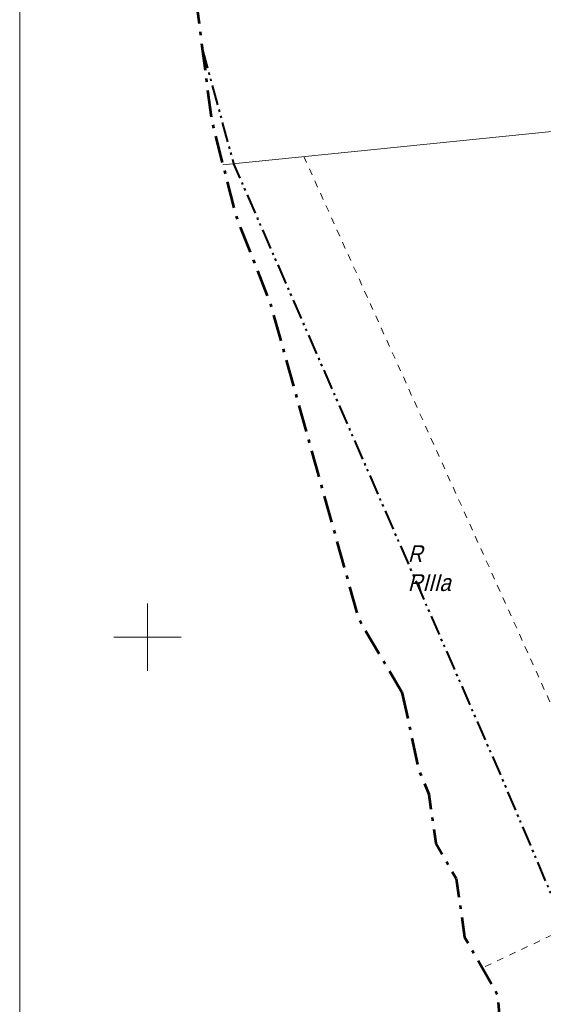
# Model space of a CAD drawing. Extents: x 7418340 to 7418643, y 5555323 to 5555529.
# Tile 2 of 16: x 7418340 to 7418379, y 5555373 to 5555446. Entities that reach past the tile are written whole.
import ezdxf
from ezdxf.enums import TextEntityAlignment as Align

# ---------------------------------------------------------------- set-up
doc = ezdxf.new("R2010")
doc.units = 0
doc.header["$MEASUREMENT"] = 0
for name, pattern in [('212-500', [3.5, 2, -0.625, 0.25, -0.625]), ('218-500', [1, 0.5, -0.5]), ('250-500', [2.85, 1.5, -0.35, 0.175, -0.3, 0.175, -0.35])]:
    doc.linetypes.add(name, pattern=pattern)
for name, color, linetype, lineweight in [('209-Opis konturu klasyfikacyjnego', 7, 'Continuous', 0), ('210-Oznaczenie użytku', 7, 'Continuous', 0), ('218-Granica użytku', 7, 'Continuous', 0), ('EDZPD_219', 7, 'Continuous', 0), ('EPAPA_212', 7, 'Continuous', 0), ('EPUPR_250', 7, 'Continuous', 0), ('Warstwa 60', 7, 'Continuous', 0)]:
    doc.layers.add(name, color=color, linetype=linetype, lineweight=lineweight)
doc.layers.add('Warstwa 1', color=7, linetype='Continuous', lineweight=0, plot=False)
doc.styles.add('Style-WORKING_1250 I 0.26180', font='WORKING_1250.shx', dxfattribs={"oblique": 15})

msp = doc.modelspace()

# ---------------------------------------------------------------- linework, layer by layer
at = {"layer": '218-Granica użytku', "color": 94, "linetype": '218-500', "lineweight": 13, "flags": 128}
for points in [[(7418361.63, 5555435.77), (7418386.41, 5555380.83)], [(7418386.41, 5555380.83), (7418374.9, 5555375.396)]]:
    msp.add_lwpolyline(points, dxfattribs=at)
at = {"layer": 'EDZPD_219', "color": 94, "linetype": 'Continuous', "lineweight": 13, "flags": 128}
msp.add_lwpolyline([(7418355.608, 5555435.156), (7418384.23, 5555438.05)], dxfattribs=at)
at = {"layer": 'EPAPA_212', "color": 7, "linetype": '212-500', "lineweight": 53, "flags": 128}
msp.add_lwpolyline([(7418368.93, 5555395.91), (7418370.17, 5555390.18), (7418370.93, 5555388.33), (7418371.44, 5555384.69), (7418372.96, 5555382.05), (7418373.59, 5555377.69), (7418376.04, 5555373.4), (7418376.47, 5555368.59), (7418380.66, 5555362.08), (7418386.73, 5555346.1), (7418392.2, 5555337), (7418400.5, 5555330.37), (7418410.59, 5555327.05), (7418421.2, 5555327.46), (7418434.13, 5555330.3), (7418451.13, 5555332.81), (7418454.23, 5555333.44), (7418504.02, 5555346.29), (7418509.07, 5555348.09), (7418545.6, 5555364.92), (7418555.23, 5555371.97), (7418561.35, 5555382.2), (7418562.99, 5555394.02), (7418559.91, 5555405.54), (7418523.17, 5555479.36), (7418521.37, 5555482.99), (7418518.24, 5555489.35), (7418511.18, 5555498.59), (7418501.14, 5555504.45), (7418489.62, 5555506.05), (7418476.59, 5555505.31), (7418468.03, 5555504.83), (7418467.35, 5555504.79), (7418452.52, 5555503.62), (7418451.19, 5555504.67), (7418439.42, 5555510.31), (7418434.72, 5555511.4), (7418423.99, 5555511.92), (7418413.76, 5555508.62), (7418412.17, 5555507.77), (7418400.21, 5555503.79), (7418372.06, 5555494.5), (7418362.98, 5555489.64), (7418356.07, 5555481.99), (7418352.16, 5555472.47), (7418351.71, 5555462.17), (7418354.77, 5555438.43), (7418356.58, 5555431.36), (7418359.17, 5555424.71), (7418365.7, 5555401.38)], close=True, dxfattribs=at)
at = {"layer": 'EPUPR_250', "color": 211, "linetype": '250-500', "lineweight": 40, "flags": 128}
msp.add_lwpolyline([(7418414.333, 5555327.195), (7418403.539, 5555352.336), (7418400.47, 5555356.714), (7418385.886, 5555373.057), (7418380.913, 5555378.806), (7418376.396, 5555389.477), (7418356.433, 5555435.212), (7418354.067, 5555443.885)], dxfattribs=at)
at = {"layer": 'Warstwa 1', "color": 7, "linetype": 'Continuous', "lineweight": 13, "flags": 128}
msp.add_lwpolyline([(7418636.255, 5555323.033), (7418340.499, 5555323.033), (7418340.499, 5555528.559), (7418636.255, 5555528.559)], close=True, dxfattribs=at)
at = {"layer": 'Warstwa 60', "color": 7, "linetype": 'Continuous', "lineweight": 13}
for p, q in [((7418350, 5555397.5), (7418350, 5555402.5)), ((7418347.5, 5555400), (7418352.5, 5555400))]:
    msp.add_line(p, q, dxfattribs=at)

# ---------------------------------------------------------------- texts
at = {"layer": '209-Opis konturu klasyfikacyjnego', "color": 94, "linetype": 'Continuous', "lineweight": 13, "style": 'Style-WORKING_1250 I 0.26180', "oblique": 15, "width": 0.9}
msp.add_text('RIIIa', height=1.25, dxfattribs=at).set_placement((7418369.365, 5555404.688), align=Align.TOP_LEFT)
at = {"layer": '210-Oznaczenie użytku', "color": 94, "linetype": 'Continuous', "lineweight": 13, "style": 'Style-WORKING_1250 I 0.26180', "oblique": 15, "width": 0.9}
msp.add_text('R', height=1.25, dxfattribs=at).set_placement((7418369.365, 5555405.588))

doc.saveas('drawing.dxf')
